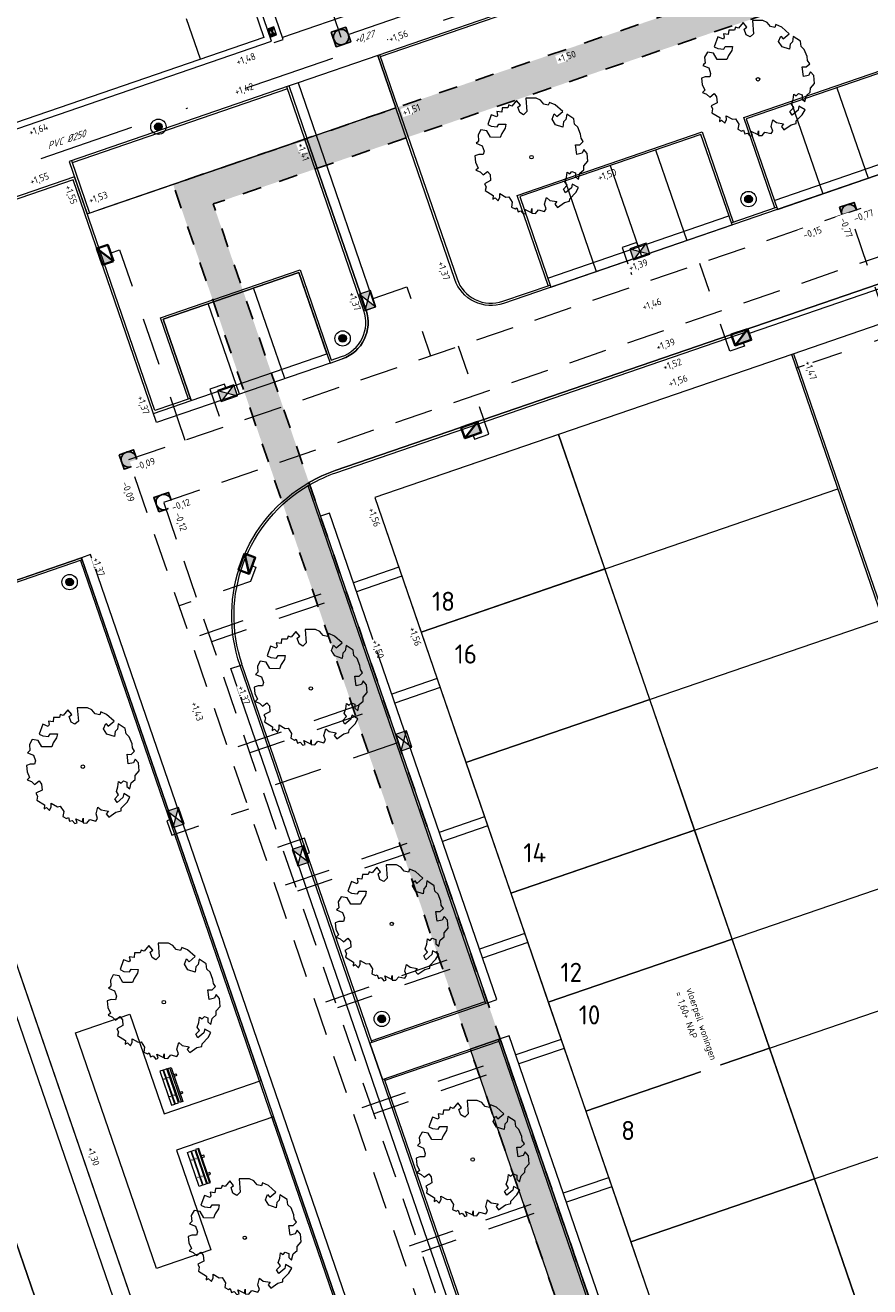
# Model space of a CAD drawing. Header units: metres. Extents: x 264570 to 266133, y 576109 to 577454.
# Tile 21 of 128: x 265119 to 265163, y 576765 to 576830. Entities that reach past the tile are written whole.
import ezdxf
from ezdxf.enums import TextEntityAlignment as Align

# ---------------------------------------------------------------- set-up
doc = ezdxf.new("R2010")
doc.units = ezdxf.units.M
for name, pattern in [('NLCS-HIDDEN', [4, 2, -2]), ('RI-HWA_KOLKAANSLUITING', [4.3, 2.5, -1.8]), ('RI-HWA_PVC', [6.4, 4, -2.4]), ('RI-VWA_PVC', [11, 5, -3, 0, -3])]:
    doc.linetypes.add(name, pattern=pattern)
for name, color, linetype, lineweight in [('B- symbolen', 252, 'Continuous', 5), ('B-BH-OG-BEBOUWING-G', 252, 'Continuous', 15), ('B-BH-OG-BEBOUWING-T50', 252, 'Continuous', 15), ('B-OI-RI-HWA_KOLK-S', 252, 'Continuous', 9), ('B-OI-RI-HWA_TRANSPORTLEIDING-G', 252, 'RI-HWA_PVC', 13), ('B-OI-RI-HWA_TRANSPORTLEIDING_PVC_315-G', 252, 'RI-HWA_PVC', 9), ('B-OI-RI-VWA-TRANSPORTLEIDING-G', 252, 'RI-VWA_PVC', 13), ('B-WE-GR-BOOM-S', 252, 'Continuous', 15), ('B-WE-KL-ET_LS_OV_LICHTMAST-S', 252, 'Continuous', 15), ('B-WE-KL-TRACE-A', 252, 'Continuous', 13), ('B-WE-KL-TRACE-GD', 252, 'NLCS-HIDDEN', 25), ('B-WE-OG-TOPOGRAFIE-G', 252, 'Continuous', 15), ('B-WE-RI-HWA-RIOOLPUT-S', 252, 'Continuous', 13), ('B-WE-RI-HWA_KOLK_TROTTOIRKOLK-G', 252, 'Continuous', 35), ('B-WE-RI-HWA_KOLKAANSLUITING-G', 252, 'RI-HWA_KOLKAANSLUITING', 18), ('B-WE-RI-HWA_RIOOLPUT_INSPECTIEPUT-G', 252, 'Continuous', 18), ('B-WE-RI-VWA_RIOOLPUT_INSPECTIEPUT-G', 252, 'Continuous', 18), ('B-XX-AL-T25', 252, 'Continuous', 9), ('B-XX-RI-T25-200', 252, 'Continuous', 13)]:
    doc.layers.add(name, color=color, linetype=linetype, lineweight=lineweight)
doc.styles.add('NLCS-ISO-ANNOTATIVE-T25', font='NLCS-ISO.ttf', dxfattribs={"height": 2.5})
doc.styles.add('NLCS-ISO-M200-T18-SCHUIN', font='NLCS-ISO.ttf', dxfattribs={"oblique": 30, "height": 0.36})
doc.styles.add('NLCS-ISO-M200-T50', font='NLCS-ISO.ttf', dxfattribs={"height": 1})
doc.styles.get("Standard").update_dxf_attribs({"font": 'arial.ttf'})

# ---------------------------------------------------------------- blocks, each defined once
blk = doc.blocks.new('park03')
for p, q in [((1175, -156), (-325, -156)), ((0, -252), (0, -290)), ((0, -438), (0, -458)), ((75, -252), (75, -290)), ((75, -438), (75, -458)), ((775, -252), (775, -290)), ((775, -438), (775, -458)), ((850, -252), (850, -290)), ((850, -438), (850, -458))]:
    blk.add_line(p, q)
for points in [[(0, -107), (0, 0), (75, 0), (75, -107)], [(775, -107), (775, 0), (850, 0), (850, -107)]]:
    blk.add_lwpolyline(points)
for points in [[(1175, -107), (1175, -252), (-325, -252), (-325, -107)], [(-325, -438), (1175, -438), (1175, -290), (-325, -290)], [(-325, -608), (1175, -608), (1175, -458), (-325, -458)]]:
    blk.add_lwpolyline(points, close=True)
for centre in [(38, -364), (38, -532), (812, -364), (812, -532)]:
    blk.add_circle(centre, 8)
blk = doc.blocks.new('SGR-BOOM_06')
at = {"linetype": 'Continuous', "flags": 128}
blk.add_lwpolyline([(2.7, 3.52), (2.53, 3.94), (2.2, 4.06), (1.94, 4.52), (1.27, 4.69), (0.86, 4.52), (1.11, 4.27), (1.06, 3.81), (0.23, 3.98), (0.35, 4.32), (0.18, 4.69), (-0.15, 4.61), (-0.49, 4.69), (-1.15, 4.65), (-1.49, 4.48), (-1.95, 4.57), (-2.54, 4.11), (-2.12, 3.9), (-1.99, 3.64), (-1.58, 3.44), (-1.99, 2.89), (-2.54, 2.77), (-2.92, 3.1), (-2.62, 3.22), (-2.87, 3.86), (-3.63, 3.43), (-4, 3.02), (-3.79, 2.85), (-4, 2.51), (-4.42, 2.35), (-4.72, 2.05), (-5.01, 1.21), (-3.88, 0.92), (-3.71, 0.54), (-4, 0.29), (-4.51, 0.29), (-4.6, 0.56), (-5.09, 0.38), (-4.76, -0.17), (-4.93, -0.38), (-4.72, -0.54), (-4.88, -1.01), (-4.53, -1.18), (-4.72, -1.55), (-4.42, -1.59), (-4.29, -1.71), (-4.62, -2.11), (-3.92, -2.68), (-3.67, -2.43), (-3.46, -1.97), (-3.63, -1.76), (-3.42, -1.17), (-3.12, -1.34), (-2.79, -1.76), (-2.5, -2.01), (-2.79, -2.81), (-3.42, -2.93), (-3.67, -3.39), (-3.33, -3.77), (-2.83, -3.9), (-2.77, -4.02), (-2.71, -4.15), (-2.33, -3.73), (-1.83, -3.73), (-1.57, -3.9), (-1.7, -4.27), (-1.7, -4.61), (-1.15, -4.74), (-0.61, -4.69), (-0.49, -4.94), (-0.23, -4.65), (0.1, -4.48), (-0.06, -4.01), (0.27, -3.9), (0.77, -4.02), (0.86, -4.61), (1.15, -4.57), (1.44, -4.74), (2.07, -4.23), (2.37, -4.36), (2.32, -4.15), (2.66, -3.98), (2.41, -3.73), (2.11, -3.64), (2.57, -3.23), (2.62, -2.98), (3.16, -2.85), (3.54, -3.06), (3.79, -2.81), (3.77, -2.63), (4.12, -2.63), (4.12, -2.39), (4.46, -2.26), (4.46, -2.05), (4.08, -2.05), (4.54, -1.59), (4.25, -1.42), (4.63, -1.55), (4.75, -1.26), (4.54, -0.92), (4.84, -0.46), (4.67, -0.25), (4.25, -0.25), (3.75, 0.08), (4.08, 0.29), (4.38, 0.84), (4.54, 0.59), (4.88, 0.71), (4.67, 1.43), (4.71, 1.89), (4.5, 1.97), (4.16, 2.64), (3.83, 3.01), (3.37, 2.6), (3.66, 2.43), (3.91, 1.8), (3.54, 1.72), (3.33, 2.14), (2.99, 2.05), (2.66, 2.31), (2.24, 2.51), (2.45, 2.68), (2.32, 2.93), (2.53, 3.18), (2.87, 3.06), (3.16, 3.23)], close=True, dxfattribs=at)
blk.add_circle((0, 0), 0.15)
blk = doc.blocks.new('N-SRI-PUT_HWA-SO')
h = blk.add_hatch(color=256)
h.dxf.hatch_style = 1
h.paths.add_polyline_path([(-2, 0, 1), (2, 0, 1)])
at = {"lineweight": -3, "flags": 128}
blk.add_lwpolyline([(-2, -2), (2, -2), (2, 2), (-2, 2)], close=True, dxfattribs=at)
at = {"lineweight": -3}
blk.add_circle((0, 0), 2, dxfattribs=at)
blk = doc.blocks.new('*U30')
h = blk.add_hatch(color=256)
h.dxf.hatch_style = 1
h.paths.add_polyline_path([(1.125, 0.75), (-1.125, 0.75), (-1.125, -0.75)])
blk.add_line((-1.125, -0.75), (1.125, 0.75))
at = {"flags": 128}
blk.add_lwpolyline([(-1.125, -0.75), (1.125, -0.75), (1.125, 0.75), (-1.125, 0.75)], close=True, dxfattribs=at)
blk = doc.blocks.new('N-SRI-PUT_SWA-SO')
h = blk.add_hatch(color=256)
h.paths.add_polyline_path([(-2, 2), (0, 2, 0.41155), (-2, 0.02)])
h.paths.add_polyline_path([(-2, -0.02, 0.408866), (-0.02, -2), (-2, -2)])
h.paths.add_polyline_path([(2, -0.02), (2, -2), (0.02, -2, 0.408866)])
h = blk.add_hatch(color=256)
h.paths.add_polyline_path([(0, 2, -0.41155), (2, 0.02), (2, 2)])
h.paths.add_polyline_path([(2, -0.02, -0.408866), (0.02, -2), (2, -2)])
h.paths.add_polyline_path([(-0.02, -2, -0.408866), (-2, -0.02), (-2, -2)])
at = {"flags": 128}
blk.add_lwpolyline([(-2, 2), (2, 2), (2, -2), (-2, -2)], close=True, dxfattribs=at)
at = {"lineweight": -3, "flags": 128}
blk.add_lwpolyline([(2, -2), (2, 2), (-2, 2), (-2, -2)], close=True, dxfattribs=at)
at = {"lineweight": -3}
blk.add_circle((0, 0), 2, dxfattribs=at)
blk = doc.blocks.new('*U32')
blk.add_hatch(color=0).paths.add_polyline_path([(-0.5, 0.05, 1), (0.5, -0.05, 1)])
at = {"color": 0}
for radius in [1, 0.5]:
    blk.add_circle((0, 0), radius, dxfattribs=at)
at = {"lineweight": 30, "flags": 104}
blk.add_attdef('NR.', text='', height=2.5, dxfattribs=at).set_placement((6.75, 1.25), align=Align.TOP_LEFT)
blk = doc.blocks.new('kolk')
h = blk.add_hatch(color=256)
h.dxf.hatch_style = 1
h.paths.add_polyline_path([(0.225, 0.15), (0, 0.3), (0, 0)])
h.paths.add_polyline_path([(0.45, 0.3), (0.225, 0.15), (0.45, 0)])
for p, q in [((0, 0), (0.45, 0.3)), ((0.45, 0), (0, 0.3))]:
    blk.add_line(p, q)
at = {"flags": 128}
blk.add_lwpolyline([(0, 0), (0.45, 0), (0.45, 0.3), (0, 0.3)], close=True, dxfattribs=at)
blk = doc.blocks.new('N-SRI-KOLK_STRAAT_450X300-SO')
h = blk.add_hatch(color=256)
h.dxf.hatch_style = 1
h.paths.add_polyline_path([(0, 0.75), (-1.125, 1.5), (-1.125, 0)])
h.paths.add_polyline_path([(1.125, 0), (1.125, 1.5), (0, 0.75)])
for p, q in [((-1.125, 0), (1.125, 1.5)), ((1.125, 0), (-1.125, 1.5))]:
    blk.add_line(p, q)
at = {"flags": 128}
blk.add_lwpolyline([(-1.125, 0), (1.125, 0), (1.125, 1.5), (-1.125, 1.5)], close=True, dxfattribs=at)

msp = doc.modelspace()

# ---------------------------------------------------------------- hatches: boundary and pattern name
at = {"layer": 'B-WE-KL-TRACE-A'}
h = msp.add_hatch(dxfattribs=at)
h.set_pattern_fill('DOTS', color=256, scale=0.5)
h.set_pattern_definition([(0, (265213.50372, 576754.34745), (0.079375, 0.15875), [0, -0.15875])])
edge = h.paths.add_edge_path()
edge.add_line((265245.427, 576937.04), (265177.867, 576914.053))
edge.add_arc((265180.15, 576907.436), 7, 109.03419, 199.0537)
edge.add_line((265173.534, 576905.151), (265198.213, 576833.693))
edge.add_line((265198.213, 576833.693), (265187.391, 576829.955))
edge.add_line((265187.391, 576829.955), (265213.504, 576754.347))
edge.add_line((265213.504, 576754.347), (265157.98, 576735.275))
edge.add_line((265157.98, 576735.275), (265156.42, 576734.739))
edge.add_line((265156.42, 576734.739), (265144.825, 576730.757))
edge.add_line((265144.825, 576730.757), (265165.437, 576670.748))
edge.add_line((265165.437, 576670.748), (265167.329, 576671.398))
edge.add_line((265167.329, 576671.398), (265174.209, 576651.367))
edge.add_line((265174.209, 576651.367), (265191.294, 576657.235))
edge.add_line((265191.294, 576657.235), (265191.904, 576655.462))
edge.add_line((265191.904, 576655.462), (265217.468, 576664.243))
edge.add_line((265217.468, 576664.243), (265217.969, 576662.782))
edge.add_line((265217.969, 576662.782), (265246.735, 576672.662))
edge.add_line((265246.735, 576672.662), (265218.131, 576755.937))
edge.add_line((265218.131, 576755.937), (265215.395, 576754.997))
edge.add_line((265215.395, 576754.997), (265189.934, 576828.717))
edge.add_line((265189.934, 576828.717), (265200.757, 576832.455))
edge.add_line((265200.757, 576832.455), (265175.424, 576905.804))
edge.add_arc((265180.15, 576907.436), 5, 109.0788, 199.0537, ccw=False)
edge.add_line((265178.516, 576912.161), (265246.071, 576935.147))
edge.add_line((265246.071, 576935.147), (265245.427, 576937.04))
h.paths.add_polyline_path([(265147.366, 576729.515), (265166.679, 576673.289), (265168.57, 576673.939), (265175.451, 576653.908), (265192.536, 576659.776), (265193.145, 576658.003), (265218.709, 576666.784), (265219.211, 576665.323), (265244.194, 576673.904), (265216.889, 576753.395)], flags=16)
h = msp.add_hatch(dxfattribs=at)
h.set_pattern_fill('DOTS', color=256, scale=0.5)
h.set_pattern_definition([(0, (265213.50372, 576751.05414), (0.079375, 0.15875), [0, -0.15875])])
edge = h.paths.add_edge_path()
edge.add_line((265157.98, 576735.275), (265128.517, 576821.046))
edge.add_line((265128.517, 576821.046), (265184.245, 576840.189))
edge.add_line((265184.245, 576840.189), (265187.722, 576830.068))
edge.add_line((265187.722, 576830.068), (265189.281, 576830.608))
edge.add_line((265189.281, 576830.608), (265185.806, 576840.725))
edge.add_line((265185.806, 576840.725), (265194.726, 576843.79))
edge.add_line((265194.726, 576843.79), (265194.188, 576845.349))
edge.add_line((265194.188, 576845.349), (265188.098, 576843.257))
edge.add_line((265188.098, 576843.257), (265167.527, 576903.142))
edge.add_line((265167.527, 576903.142), (265173.517, 576905.199))
edge.add_arc((265180.15, 576907.436), 7, 184.98798, 198.63142, ccw=False)
edge.add_line((265173.177, 576906.827), (265166.991, 576904.703))
edge.add_line((265166.991, 576904.703), (265162.382, 576918.121))
edge.add_line((265162.382, 576918.121), (265112.423, 576900.959))
edge.add_line((265112.423, 576900.959), (265110.487, 576906.593))
edge.add_line((265110.487, 576906.593), (265086.229, 576898.26))
edge.add_line((265086.229, 576898.26), (265084.078, 576904.521))
edge.add_line((265084.078, 576904.521), (265082.517, 576903.985))
edge.add_line((265082.517, 576903.985), (265085.194, 576896.192))
edge.add_line((265085.194, 576896.192), (265109.463, 576904.497))
edge.add_line((265109.463, 576904.497), (265113.884, 576891.625))
edge.add_line((265113.884, 576891.625), (265084.703, 576881.601))
edge.add_line((265084.703, 576881.601), (265105.644, 576820.637))
edge.add_line((265105.644, 576820.637), (265107.205, 576821.174))
edge.add_line((265107.205, 576821.174), (265086.8, 576880.577))
edge.add_line((265086.8, 576880.577), (265115.981, 576890.601))
edge.add_line((265115.981, 576890.601), (265112.959, 576899.399))
edge.add_line((265112.959, 576899.399), (265161.358, 576916.024))
edge.add_line((265161.358, 576916.024), (265186.538, 576842.721))
edge.add_line((265186.538, 576842.721), (265126.421, 576822.071))
edge.add_line((265126.421, 576822.071), (265156.42, 576734.739))
edge.add_line((265156.42, 576734.739), (265157.98, 576735.275))

# ---------------------------------------------------------------- linework, layer by layer
at = {"layer": 'B-BH-OG-BEBOUWING-G', "flags": 128}
for points in [[(265146.542, 576809.019), (265136.952, 576805.725), (265139.365, 576798.703), (265148.955, 576801.997)], [(265148.955, 576801.997), (265139.365, 576798.703), (265141.704, 576791.893), (265151.294, 576795.187)], [(265151.294, 576795.187), (265141.704, 576791.893), (265144.048, 576785.069), (265153.638, 576788.364)], [(265153.638, 576788.364), (265144.048, 576785.069), (265146.002, 576779.381), (265155.592, 576782.675)], [(265157.546, 576776.986), (265155.592, 576782.675), (265146.002, 576779.381), (265147.956, 576773.692)], [(265157.546, 576776.986), (265147.956, 576773.692), (265150.3, 576766.868), (265159.89, 576770.163)], [(265159.89, 576770.163), (265150.3, 576766.868), (265152.639, 576760.059), (265162.229, 576763.353)]]:
    msp.add_lwpolyline(points, close=True, dxfattribs=at)
at = {"layer": 'B-OI-RI-HWA_TRANSPORTLEIDING-G'}
msp.add_line((265135.566, 576829.891), (265154.355, 576836.344), dxfattribs=at)
msp.add_lwpolyline([(265114.998, 576888.536), (265126.463, 576855.147), (265135.184, 576829.759)], dxfattribs=at)
at = {"layer": 'B-OI-RI-HWA_TRANSPORTLEIDING_PVC_315-G', "ltscale": 0.5, "flags": 128}
for points in [[(265124.111, 576807.711), (265161.705, 576820.624), (265178.954, 576826.55)], [(265125.934, 576805.482), (265180.846, 576824.348)], [(265181.376, 576763.359), (265161.705, 576820.624)], [(265143.782, 576750.445), (265124.111, 576807.711)], [(265145.316, 576749.058), (265125.917, 576805.529)]]:
    msp.add_lwpolyline(points, dxfattribs=at)
at = {"layer": 'B-OI-RI-VWA-TRANSPORTLEIDING-G'}
msp.add_line((265155.747, 576835.844), (265106.371, 576818.899), dxfattribs=at)
at = {"layer": 'B-WE-KL-TRACE-GD', "ltscale": 0.5, "flags": 128}
msp.add_lwpolyline([(265082.517, 576903.985), (265085.194, 576896.192), (265109.463, 576904.497), (265113.884, 576891.625), (265084.703, 576881.601), (265105.644, 576820.637), (265107.205, 576821.174), (265086.8, 576880.577), (265115.981, 576890.601), (265112.959, 576899.399), (265161.358, 576916.024), (265186.538, 576842.721), (265126.421, 576822.071), (265156.42, 576734.739), (265157.98, 576735.275), (265128.517, 576821.046), (265184.245, 576840.189), (265187.722, 576830.068), (265189.281, 576830.608), (265185.806, 576840.725), (265194.726, 576843.79), (265194.188, 576845.349), (265188.098, 576843.257), (265167.527, 576903.142), (265173.517, 576905.199, -0.059601), (265173.177, 576906.827), (265166.991, 576904.703), (265162.918, 576916.56)], format="xyb", dxfattribs=at)
at = {"layer": 'B-WE-OG-TOPOGRAFIE-G'}
for p, q in [((265131.563, 576829.541), (265113.269, 576882.796)), ((265183.659, 576844.793), (265137.104, 576828.801)), ((265130.431, 576831.851), (265131.156, 576829.739)), ((265127.846, 576828.602), (265127.121, 576830.714)), ((265136.292, 576831.165), (265132.13, 576829.736)), ((265108.151, 576821.498), (265131.563, 576829.541)), ((265131.156, 576829.739), (265117.637, 576825.095)), ((265137.104, 576828.801), (265138.044, 576826.063)), ((265132.943, 576827.371), (265132.471, 576827.209)), ((265161.06, 576827.117), (265162.685, 576822.388)), ((265158.696, 576826.305), (265160.32, 576821.576)), ((265151.603, 576823.868), (265153.227, 576819.14)), ((265121.121, 576823.31), (265122.061, 576820.573)), ((265149.238, 576823.056), (265150.863, 576818.327)), ((265146.874, 576822.244), (265148.498, 576817.515)), ((265132.25, 576811.934), (265130.626, 576816.663)), ((265129.886, 576811.122), (265128.261, 576815.851)), ((265156.481, 576814.283), (265156.4, 576814.52)), ((265158.799, 576813.229), (265176.898, 576760.541)), ((265146.542, 576809.019), (265164.641, 576756.331)), ((265142.745, 576779.319), (265133.463, 576806.34)), ((265139.365, 576798.703), (265161.117, 576806.175)), ((265141.704, 576791.893), (265163.456, 576799.365)), ((265144.048, 576785.069), (265165.8, 576792.542)), ((265146.002, 576779.381), (265167.754, 576786.853)), ((265147.956, 576773.692), (265169.708, 576781.164)), ((265136.754, 576777.367), (265142.713, 576779.414)), ((265152.119, 576752.03), (265143.395, 576777.428)), ((265143.427, 576777.333), (265137.469, 576775.287)), ((265150.3, 576766.868), (265172.052, 576774.34))]:
    msp.add_line(p, q, dxfattribs=at)
for points in [[(265146.294, 576984.114), (265054.527, 576952.285), (265076.666, 576887.833), (265077.77, 576884.617), (265164.747, 576631.404), (265212.85, 576643.969), (265260.984, 576656.444), (265260.772, 576657.063), (265284.398, 576664.646), (265285.162, 576664.816), (265285.638, 576664.419), (265328.595, 576675.718), (265332.455, 576676.733), (265342.03, 576679.251), (265422.617, 576700.306), (265485.568, 576716.533), (265587.981, 576742.976), (265589.623, 576742.562), (265592.107, 576740.013), (265593.761, 576738.712), (265595.408, 576733.376), (265604.83, 576703.223)], [(265081.667, 576885.097), (265166.807, 576637.243), (265167.138, 576636.696), (265168.147, 576636.431), (265225.077, 576651.324), (265259.432, 576660.173)], [(265260.984, 576656.444), (265164.717, 576631.494), (265077.77, 576884.617)], [(265132.163, 576829.641), (265113.804, 576883.086)], [(265137.25, 576828.745), (265183.597, 576844.666)], [(265131.69, 576829.479), (265132.163, 576829.641)], [(265157.822, 576820.845), (265156.204, 576825.555), (265168.216, 576829.681), (265169.833, 576824.971)], [(265138.158, 576826.102), (265137.217, 576828.84)], [(265132.397, 576827.057), (265121.16, 576823.197)], [(265133.298, 576824.433), (265132.358, 576827.17)], [(265146, 576816.784), (265144.382, 576821.494), (265154.029, 576824.808), (265155.647, 576820.098)], [(265157.793, 576821.237), (265169.615, 576825.298)], [(265127.32, 576810.896), (265125.476, 576810.262), (265121.285, 576822.463), (265105.931, 576817.188), (265130.826, 576744.715)], [(265134.615, 576812.746), (265125.564, 576809.637), (265121.21, 576822.31), (265106.111, 576817.124), (265112.219, 576799.343), (265121.643, 576802.581), (265131.018, 576775.291), (265131.667, 576773.399), (265140.392, 576748.001), (265132.987, 576745.457), (265139.101, 576727.733)], [(265155.552, 576820.065), (265157.917, 576820.878)], [(265145.971, 576817.176), (265155.429, 576820.425)], [(265127.225, 576810.863), (265125.77, 576815.1), (265133.052, 576817.602), (265134.67, 576812.892)], [(265166.412, 576817.695), (265156.481, 576814.283)], [(265165.325, 576815.471), (265158.705, 576813.197)], [(265127.359, 576810.782), (265134.452, 576813.219)], [(265158.705, 576813.197), (265136.952, 576805.725), (265155.051, 576753.037), (265176.804, 576760.509)], [(265176.804, 576760.509), (265158.705, 576813.197)], [(265142.84, 576779.352), (265143.313, 576779.514), (265134.588, 576804.913), (265134.115, 576804.75)], [(265121.682, 576802.467), (265112.116, 576799.181)], [(265121.588, 576802.435), (265140.258, 576748.082)], [(265140.392, 576748.001), (265140.865, 576748.164), (265122.116, 576802.743), (265121.643, 576802.581)], [(265146.067, 576749.95), (265145.594, 576749.788), (265136.869, 576775.186), (265136.219, 576777.078), (265129.444, 576796.801), (265129.917, 576796.964)], [(265130.012, 576796.996), (265136.787, 576777.273)], [(265152.214, 576752.062), (265152.687, 576752.224), (265143.962, 576777.623), (265143.489, 576777.46)], [(265137.437, 576775.381), (265146.161, 576749.983)]]:
    msp.add_lwpolyline(points, dxfattribs=at)
for points in [[(265189.857, 576840.187, -0.414405), (265184.892, 576830.017), (265143.666, 576815.855)], [(265157.775, 576740.491, -0.414214), (265147.61, 576745.458), (265146.716, 576748.059), (265146.067, 576749.95), (265137.342, 576775.349), (265136.692, 576777.24), (265129.917, 576796.964, -0.359988), (265133.512, 576806.507, -0.047189), (265134.884, 576807.129), (265192.205, 576826.819)], [(265211.986, 576761.512, 0.202688), (265212.435, 576767.726), (265192.205, 576826.819), (265134.884, 576807.129, 0.047189), (265133.512, 576806.507), (265142.84, 576779.352), (265136.692, 576777.24), (265137.342, 576775.349), (265143.489, 576777.46), (265152.214, 576752.062), (265146.067, 576749.95), (265146.716, 576748.059), (265209.231, 576769.533), (265211.932, 576761.671)], [(265138.158, 576826.102), (265141.238, 576817.136, 0.414214), (265143.627, 576815.969), (265146.095, 576816.817)], [(265143.666, 576815.855, -0.414214), (265141.124, 576817.097), (265138.044, 576826.063), (265133.41, 576824.472), (265136.49, 576815.505, -0.414211), (265135.248, 576812.964)], [(265125.401, 576810.11), (265127.359, 576810.782), (265125.897, 576815.038), (265132.99, 576817.475), (265134.615, 576812.746), (265135.248, 576812.964, 0.414211), (265136.49, 576815.505), (265133.41, 576824.472), (265122.515, 576820.729)], [(265134.67, 576812.892), (265135.209, 576813.077, 0.414214), (265136.377, 576815.466), (265133.296, 576824.433)], [(265129.917, 576796.964), (265130.03, 576797.003, -0.358249), (265133.529, 576806.379, -0.00154), (265133.571, 576806.403, -0.047189), (265134.923, 576807.015), (265156.439, 576814.406)]]:
    msp.add_lwpolyline(points, format="xyb", dxfattribs=at)
for points in [[(265168.153, 576829.554), (265156.331, 576825.493), (265157.956, 576820.764), (265169.778, 576824.825)], [(265138.044, 576826.063), (265137.104, 576828.801), (265132.943, 576827.371), (265133.883, 576824.634)], [(265133.411, 576824.472), (265132.471, 576827.209), (265121.007, 576823.271), (265121.947, 576820.534)], [(265133.883, 576824.634), (265136.963, 576815.667), (265136.49, 576815.505), (265133.41, 576824.472)], [(265153.967, 576824.681), (265144.51, 576821.432), (265146.134, 576816.703), (265155.591, 576819.952)], [(265132.99, 576817.475), (265125.897, 576815.038), (265127.359, 576810.782), (265134.452, 576813.219)], [(265131.018, 576775.291), (265121.643, 576802.581), (265112.077, 576799.295), (265130.826, 576744.715), (265140.392, 576748.001), (265131.667, 576773.399), (265126.608, 576771.661), (265128.394, 576766.46), (265125.557, 576765.485), (265121.334, 576777.78), (265124.171, 576778.754), (265125.958, 576773.553)], [(265143.489, 576777.46), (265141.929, 576776.924), (265150.653, 576751.526), (265152.214, 576752.062)]]:
    msp.add_lwpolyline(points, close=True, dxfattribs=at)
at = {"layer": 'B-WE-RI-HWA_KOLKAANSLUITING-G', "flags": 128}
for points in [[(265150.684, 576818.848), (265150.619, 576819.037), (265149.862, 576818.777), (265150.545, 576816.791)], [(265123.159, 576818.486), (265123.631, 576818.648), (265127.043, 576808.718)], [(265156.169, 576813.806), (265156.234, 576813.617), (265155.478, 576813.357), (265153.902, 576817.944)], [(265136.864, 576816.109), (265138.623, 576816.714), (265139.858, 576813.12)], [(265142.078, 576808.966), (265142.143, 576808.776), (265142.899, 576809.036), (265141.324, 576813.623)], [(265158.949, 576812.488), (265163.914, 576814.193)], [(265129.168, 576811.457), (265129.103, 576811.646), (265128.346, 576811.386), (265129.029, 576809.4)], [(265130.556, 576802.165), (265130.743, 576802.095), (265130.463, 576801.346), (265126.737, 576800.066)], [(265138.203, 576802.085), (265127.799, 576798.511)], [(265138.365, 576801.612), (265128.435, 576798.2)], [(265140.198, 576796.278), (265129.794, 576792.704)], [(265140.36, 576795.805), (265130.429, 576792.394)], [(265138.176, 576792.93), (265130.137, 576790.168)], [(265126.283, 576788.92), (265126.094, 576788.855), (265126.354, 576788.098), (265130.374, 576789.479)], [(265142.679, 576789.055), (265132.275, 576785.481)], [(265142.841, 576788.582), (265132.911, 576785.171)], [(265133.352, 576787.118), (265133.541, 576787.183), (265133.281, 576787.94), (265131.153, 576787.209)], [(265144.771, 576782.965), (265134.367, 576779.391)], [(265144.933, 576782.492), (265135.002, 576779.081)], [(265146.668, 576777.442), (265136.264, 576773.868)], [(265146.83, 576776.969), (265136.9, 576773.558)], [(265149.149, 576770.219), (265138.745, 576766.645)], [(265149.311, 576769.746), (265139.381, 576766.335)]]:
    msp.add_lwpolyline(points, dxfattribs=at)

# ---------------------------------------------------------------- block references
at = {"layer": 'B- symbolen', "yscale": 0.001250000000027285, "zscale": 0.001250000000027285}
for p, xscale, rotation in [((265126.575, 576775.635), 0.001250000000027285, 288.9580202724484), ((265128.374, 576770.398), -0.001250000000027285, 288.958020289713)]:
    msp.add_blockref('park03', p, dxfattribs=dict(at, xscale=xscale, rotation=rotation))
at = {"layer": 'B-OI-RI-HWA_KOLK-S', "xscale": 0.2, "yscale": 0.2, "zscale": 0.2, "rotation": 288.9580202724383}
msp.add_blockref('N-SRI-KOLK_STRAAT_450X300-SO', (265131.464, 576829.983), dxfattribs=at)
at = {"layer": 'B-OI-RI-HWA_KOLK-S'}
for p, xscale, yscale, rotation in [((265151.11, 576818.994), 1.999999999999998, 1.999999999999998, 198.96), ((265136.15, 576816.34), 2, 2, 288.96), ((265129.594, 576811.603), 1.999999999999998, 1.999999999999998, 198.96), ((265138.029, 576793.355), 2, 2, 288.96), ((265126.137, 576789.345), 2, 2, 288.96), ((265132.638, 576787.349), 2, 2, 288.96)]:
    msp.add_blockref('kolk', p, dxfattribs=dict(at, xscale=xscale, yscale=yscale, rotation=rotation))
at = {"layer": 'B-WE-GR-BOOM-S', "xscale": 0.5999999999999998, "yscale": 0.5999999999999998, "rotation": 288.9573062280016}
for p in [(265156.945, 576827.554), (265145.123, 576823.493), (265133.609, 576795.761), (265121.715, 576791.675), (265137.832, 576783.466), (265125.938, 576779.381), (265142.055, 576771.171), (265130.161, 576767.086)]:
    msp.add_blockref('SGR-BOOM_06', p, dxfattribs=at)
at = {"layer": 'B-WE-KL-ET_LS_OV_LICHTMAST-S', "xscale": 0.4, "yscale": 0.4, "zscale": 0.4}
for p, rotation in [((265125.655, 576825.079), 288.9580202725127), ((265156.449, 576821.304), 108.9580202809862), ((265135.269, 576814.028), 108.9580202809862), ((265121.023, 576801.31), 108.9580202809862), ((265137.313, 576778.511), 288.9580202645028)]:
    msp.add_blockref('*U32', p, dxfattribs=dict(at, rotation=rotation))
at = {"layer": 'B-WE-OG-TOPOGRAFIE-G', "yscale": 0.001250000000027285, "zscale": 0.001250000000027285}
for p, xscale, rotation in [((265126.575, 576775.635), 0.001250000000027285, 288.9580202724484), ((265128.374, 576770.398), -0.001250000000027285, 288.958020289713)]:
    msp.add_blockref('park03', p, dxfattribs=dict(at, xscale=xscale, rotation=rotation))
at = {"layer": 'B-WE-RI-HWA-RIOOLPUT-S', "xscale": 0.2000000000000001, "yscale": 0.2000000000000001, "zscale": 0.2000000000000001, "rotation": 288.9573062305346}
msp.add_blockref('N-SRI-PUT_HWA-SO', (265135.188, 576829.761), dxfattribs=at)
at = {"layer": 'B-WE-RI-HWA_KOLK_TROTTOIRKOLK-G'}
for p, xscale, yscale, zscale, rotation in [((265122.875, 576818.388), 0.4, 0.4, 0.4, 108.9580202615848), ((265156.072, 576814.09), 0.3999999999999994, 0.3999999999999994, 0.3999999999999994, 198.9580202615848), ((265141.98, 576809.249), 0.3999999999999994, 0.3999999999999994, 0.3999999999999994, 198.9580202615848), ((265130.275, 576802.27), 0.4, 0.4, 0.4, 249.5085354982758)]:
    msp.add_blockref('*U30', p, dxfattribs=dict(at, xscale=xscale, yscale=yscale, zscale=zscale, rotation=rotation))
at = {"layer": 'B-WE-RI-HWA_RIOOLPUT_INSPECTIEPUT-G'}
for p, xscale, yscale, zscale, rotation in [((265161.705, 576820.624), 0.1999999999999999, 0.1999999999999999, 0.1999999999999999, 288.9573062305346), ((265124.111, 576807.711), 0.2, 0.2, 0.2, 288.9580202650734)]:
    msp.add_blockref('N-SRI-PUT_HWA-SO', p, dxfattribs=dict(at, xscale=xscale, yscale=yscale, zscale=zscale, rotation=rotation))
at = {"layer": 'B-WE-RI-VWA_RIOOLPUT_INSPECTIEPUT-G', "color": 253, "xscale": 0.1999999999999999, "yscale": 0.1999999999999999, "zscale": 0.1999999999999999, "rotation": 288.9580202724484}
msp.add_blockref('N-SRI-PUT_SWA-SO', (265125.934, 576805.482), dxfattribs=at)

# ---------------------------------------------------------------- texts
at = {"layer": 'B-BH-OG-BEBOUWING-T50', "style": 'NLCS-ISO-M200-T50'}
for s, p in [('18', (265140.533, 576800.308)), ('16', (265141.697, 576797.556)), ('14', (265145.295, 576787.184)), ('12', (265147.2, 576780.94)), ('10', (265148.153, 576778.718)), ('8', (265150.164, 576772.685))]:
    msp.add_text(s, height=1, dxfattribs=at).set_placement(p, align=Align.MIDDLE)
at = {"layer": 'B-XX-AL-T25', "insert": (265122.277, 576771.868), "char_height": 0.36, "attachment_point": 1, "rotation": 288.95802, "style": 'NLCS-ISO-ANNOTATIVE-T25'}
msp.add_mtext_dynamic_manual_height_columns('+1,30', width=0.60101, gutter_width=9, heights=[0], dxfattribs=at)

# ---------------------------------------------------------------- next in the draw order: texts
at = {"layer": 'B-XX-AL-T25', "char_height": 0.36, "attachment_point": 1, "style": 'NLCS-ISO-ANNOTATIVE-T25', "bg_fill": 3, "bg_fill_color": 256, "bg_fill_transparency": 0}
for s, width, insert, rotation, box_fill_scale in [('+1,56', 0.5, (265137.637, 576829.811), 18.84181, 1.15), ('+1,48', 0.5, (265129.67, 576828.619), 18.84181, 1.15), ('+1,50', 0.5, (265146.414, 576828.75), 18.84181, 1.125), ('+1,42', 0.5, (265129.588, 576827.057), 18.84181, 1.15), ('+1,51', 0.5, (265138.347, 576825.979), 18.84181, 1.125), ('+1,41', 0.5, (265133.24, 576824.278), 288.84181, 1.125), ('+1,50', 0.5, (265148.533, 576822.582), 18.84181, 1.125), ('+1,55', 0.5, (265118.902, 576822.374), 18.84181, 1.15), ('+1,55', 0.5, (265121.106, 576822.082), 288.84181, 1.125), ('\\pxt0.68267;+1,53', 0.5, (265121.974, 576821.393), 18.84181, 1.15), ('+1,39', 0.5, (265150.154, 576817.863), 18.84181, 1.125), ('+1,37', 0.5, (265140.561, 576818.098), 288.84181, 1.125), ('+1,37', 0.5, (265135.911, 576816.5), 288.84181, 1.125), ('+1,46', 0.5, (265150.855, 576815.822), 18.84181, 1.125), ('+1,47', 0.5, (265159.699, 576812.909), 288.84181, 1.125), ('+1,56', 0.5, (265152.228, 576811.825), 18.84181, 1.125), ('+1,37', 0.5, (265124.883, 576811.088), 288.84181, 1.125), ('+1,56', 0.5, (265136.932, 576805.239), 288.84181, 1.125), ('+1,37', 0.5, (265122.551, 576802.644), 288.84181, 1.125), ('+1,56', 0.5, (265139.069, 576799.019), 288.84181, 1.125), ('+1,50', 0.5, (265137.119, 576798.349), 288.84181, 1.125), ('+1,37', 0.5, (265130.129, 576795.947), 288.84181, 1.125), ('+1,43', 0.5, (265127.685, 576795.108), 288.84181, 1.125), ('\\pxt6;vloerpeil woningen\\P\\pt11;= 1,60+ NAP', 5.85002, (265153.53, 576780.177), 288.84181, 1.15)]:
    msp.add_mtext_dynamic_manual_height_columns(s, width=width, gutter_width=9, heights=[0], dxfattribs=dict(at, insert=insert, rotation=rotation, box_fill_scale=box_fill_scale))
at = {"layer": 'B-XX-AL-T25', "ltscale": 0.5, "char_height": 0.36, "attachment_point": 5, "rotation": 18.95802, "style": 'NLCS-ISO-ANNOTATIVE-T25', "bg_fill": 2}
for s, insert in [('\\A1;\\pxql;-0,77', (265162.471, 576820.404)), ('\\A1;\\pxql;-0,15', (265159.79, 576819.521)), ('\\A1;\\pxql;-0,12', (265126.845, 576805.313))]:
    msp.add_mtext(s, dxfattribs=dict(at, insert=insert))
at = {"layer": 'B-XX-AL-T25', "ltscale": 0.5, "insert": (265124.083, 576806.593), "char_height": 0.36, "width": 0.82954, "attachment_point": 1, "rotation": 288.95802, "style": 'NLCS-ISO-ANNOTATIVE-T25', "bg_fill": 2}
msp.add_mtext('\\A1;\\pxql;-0,09', dxfattribs=at)
at = {"layer": 'B-XX-RI-T25-200', "insert": (265135.797, 576829.752), "char_height": 0.36, "attachment_point": 1, "rotation": 18.95802, "style": 'NLCS-ISO-M200-T18-SCHUIN', "bg_fill": 3, "box_fill_scale": 1.15, "bg_fill_color": 256, "bg_fill_transparency": 0}
msp.add_mtext_dynamic_manual_height_columns('+0,27', width=1.29914, gutter_width=17.5, heights=[0], dxfattribs=at)
at = {"layer": 'B-XX-RI-T25-200', "insert": (265119.79, 576824.231), "char_height": 0.36, "width": 3.62251, "attachment_point": 1, "rotation": 18.95802, "style": 'NLCS-ISO-M200-T18-SCHUIN', "bg_fill": 3, "box_fill_scale": 1.15, "bg_fill_color": 256, "bg_fill_transparency": 0}
msp.add_mtext('\\A1;PVC %%C250', dxfattribs=at)

# ---------------------------------------------------------------- next in the draw order: texts
at = {"layer": 'B-XX-AL-T25', "char_height": 0.36, "attachment_point": 1, "rotation": 18.84181, "style": 'NLCS-ISO-ANNOTATIVE-T25', "bg_fill": 3, "bg_fill_color": 256, "bg_fill_transparency": 0}
for s, insert, box_fill_scale in [('+1,64', (265118.848, 576824.941), 1.15), ('+1,52', (265151.934, 576812.682), 1.125)]:
    msp.add_mtext_dynamic_manual_height_columns(s, width=0.5, gutter_width=9, heights=[0], dxfattribs=dict(at, insert=insert, box_fill_scale=box_fill_scale))
at = {"layer": 'B-XX-AL-T25', "ltscale": 0.5, "char_height": 0.36, "attachment_point": 5, "style": 'NLCS-ISO-ANNOTATIVE-T25', "bg_fill": 2}
for s, insert, rotation in [('\\A1;\\pxql;-0,77', (265161.513, 576819.794), 288.95802), ('\\A1;\\pxql;-0,09', (265124.977, 576807.443), 18.95802)]:
    msp.add_mtext(s, dxfattribs=dict(at, insert=insert, rotation=rotation))
at = {"layer": 'B-XX-AL-T25', "ltscale": 0.5, "insert": (265126.862, 576804.256), "char_height": 0.36, "width": 1.4, "attachment_point": 5, "rotation": 288.95802, "style": 'NLCS-ISO-ANNOTATIVE-T25', "bg_fill": 2}
msp.add_mtext('\\A1;\\pxql;-0,12', dxfattribs=at)

# ---------------------------------------------------------------- next in the draw order: texts
at = {"layer": 'B-XX-AL-T25', "insert": (265151.576, 576813.725), "char_height": 0.36, "attachment_point": 1, "rotation": 18.84181, "style": 'NLCS-ISO-ANNOTATIVE-T25', "bg_fill": 3, "box_fill_scale": 1.125, "bg_fill_color": 256, "bg_fill_transparency": 0}
msp.add_mtext_dynamic_manual_height_columns('+1,39', width=0.5, gutter_width=9, heights=[0], dxfattribs=at)

doc.saveas('drawing.dxf')
